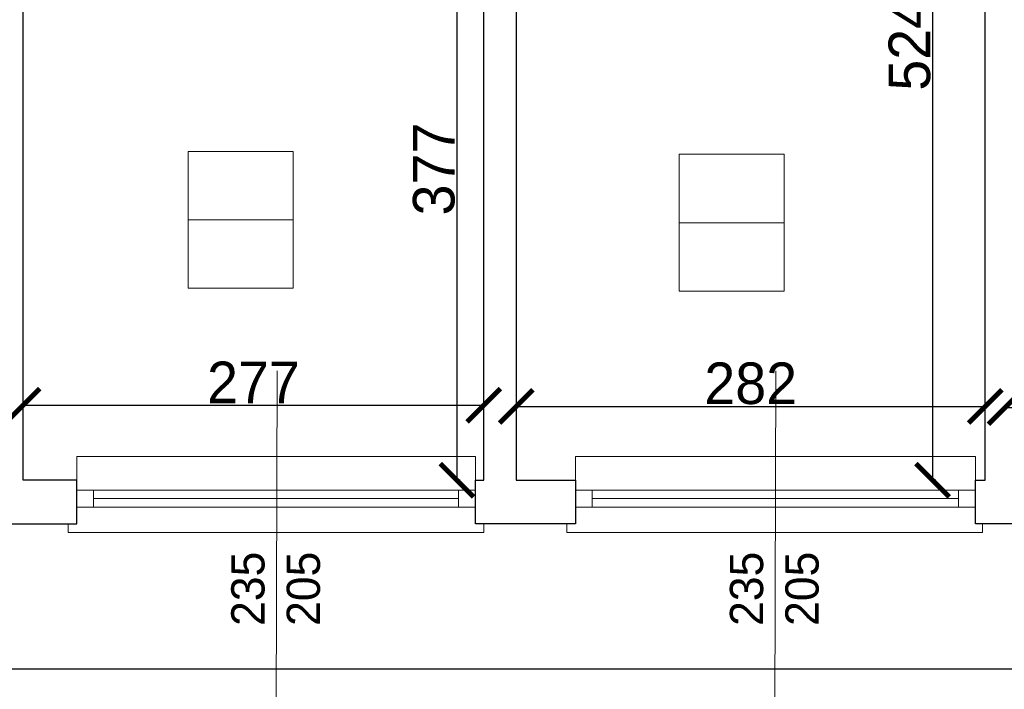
# Model space of a CAD drawing. Header units: centimetres. Extents: x -17621 to 77377, y -18613 to 66.
# Tile 47 of 173: x 8046 to 8638, y -17161 to -16758. Entities that reach past the tile are written whole.
import ezdxf

# ---------------------------------------------------------------- set-up
doc = ezdxf.new("R2010")
doc.units = ezdxf.units.CM
doc.layers.add('0-wymiarowanie rys.CAD', color=5, linetype='Continuous', lineweight=0, true_color=0x0000ff)
for name, color, linetype, lineweight in [('a_drzwi i okna', 2, 'Continuous', 0), ('a_inwentaryzacja', 141, 'Continuous', 0), ('a_wymiarowanie', 211, 'Continuous', 0), ('pomieszczenia', 191, 'Continuous', 5)]:
    doc.layers.add(name, color=color, linetype=linetype, lineweight=lineweight)
doc.layers.add('PDF2_A310 STOLARKA ZEWNĘTRZNA', color=7, linetype='Continuous')
doc.styles.add('PDF Century Gothic', font='GOTHIC.TTF')
doc.dimstyles.new('ISO-25', dxfattribs={"dimtxt": 25, "dimasz": 20, "dimexe": 0.6, "dimexo": 0.375, "dimtad": 1, "dimdec": 0, "dimtxsty": 'PDF Century Gothic', "dimblk": 'ARCHTICK', "dimcen": 2.5, "dimadec": 1, "dimazin": 0, "dimtfac": 1, "dimtdec": 0, "dimtmove": 0, "dimatfit": 3, "dimldrblk": 'ARCHTICK', "dimfxl": 2, "dimfxlon": 1, "dimarcsym": 0})

# ---------------------------------------------------------------- blocks, each defined once
blk = doc.blocks.new('_ArchTick')
at = {"color": 0, "linetype": 'ByBlock', "const_width": 0.15}
blk.add_lwpolyline([(-0.5, -0.5), (0.5, 0.5)], dxfattribs=at)
blk = doc.blocks.new('*D254')
at = {"layer": 'a_wymiarowanie', "color": 0, "lineweight": -2, "transparency": 16777216}
for p, q in [((8597.16, -16510.68), (8594.56, -16510.68)), ((8595.16, -16510.68), (8595.16, -17035.09)), ((8597.16, -17035.09), (8594.56, -17035.09))]:
    blk.add_line(p, q, dxfattribs=at)
at = {"layer": 'Defpoints', "color": 0, "transparency": 16777216}
for p in [(8608.82, -16510.68), (8595.16, -17035.09), (8626.82, -17035.09)]:
    blk.add_point(p, dxfattribs=at)
at = {"layer": 'a_wymiarowanie', "color": 0, "lineweight": -2, "transparency": 16777216, "xscale": 20, "yscale": 20, "zscale": 20}
for p, rotation in [((8595.16, -16510.68), 90), ((8595.16, -17035.09), 270)]:
    blk.add_blockref('_ArchTick', p, dxfattribs=dict(at, rotation=rotation))
at = {"layer": 'a_wymiarowanie', "color": 0, "lineweight": 0, "transparency": 16777216, "insert": (8581.4, -16772.89), "char_height": 25, "attachment_point": 5, "rotation": 90, "style": 'PDF Century Gothic'}
blk.add_mtext('524', dxfattribs=at)
blk = doc.blocks.new('*D497')
at = {"layer": 'a_wymiarowanie', "color": 0, "lineweight": -2, "transparency": 16777216}
for p, q in [((8048.55, -16991.96), (8048.55, -16989.36)), ((8048.55, -16989.96), (8325.41, -16989.96)), ((8325.41, -16991.96), (8325.41, -16989.36))]:
    blk.add_line(p, q, dxfattribs=at)
at = {"layer": 'Defpoints', "color": 0, "transparency": 16777216}
for p in [(8325.41, -16989.96), (8048.55, -17035.09), (8325.41, -17035.09)]:
    blk.add_point(p, dxfattribs=at)
at = {"layer": 'a_wymiarowanie', "color": 0, "lineweight": -2, "transparency": 16777216, "xscale": 20, "yscale": 20, "zscale": 20, "rotation": 180}
blk.add_blockref('_ArchTick', (8048.55, -16989.96), dxfattribs=at)
at = {"layer": 'a_wymiarowanie', "color": 0, "lineweight": -2, "transparency": 16777216, "xscale": 20, "yscale": 20, "zscale": 20}
blk.add_blockref('_ArchTick', (8325.41, -16989.96), dxfattribs=at)
at = {"layer": 'a_wymiarowanie', "color": 0, "lineweight": 0, "transparency": 16777216, "insert": (8186.98, -16976.2), "char_height": 25, "attachment_point": 5, "style": 'PDF Century Gothic'}
blk.add_mtext('277', dxfattribs=at)
blk = doc.blocks.new('*D146')
at = {"layer": 'a_wymiarowanie', "color": 0, "lineweight": -2, "transparency": 16777216}
for p, q in [((8311.24, -16660.72), (8308.64, -16660.72)), ((8309.24, -16660.72), (8309.24, -17035.09)), ((8311.24, -17035.09), (8308.64, -17035.09))]:
    blk.add_line(p, q, dxfattribs=at)
at = {"layer": 'Defpoints', "color": 0, "transparency": 16777216}
for p in [(8325.41, -16660.72), (8309.24, -17035.09), (8325.41, -17035.09)]:
    blk.add_point(p, dxfattribs=at)
at = {"layer": 'a_wymiarowanie', "color": 0, "lineweight": -2, "transparency": 16777216, "xscale": 20, "yscale": 20, "zscale": 20}
for p, rotation in [((8309.24, -16660.72), 90), ((8309.24, -17035.09), 270)]:
    blk.add_blockref('_ArchTick', p, dxfattribs=dict(at, rotation=rotation))
at = {"layer": 'a_wymiarowanie', "color": 0, "lineweight": 0, "transparency": 16777216, "insert": (8295.49, -16847.91), "char_height": 25, "attachment_point": 5, "rotation": 90, "style": 'PDF Century Gothic'}
blk.add_mtext('377', dxfattribs=at)
blk = doc.blocks.new('*D880')
at = {"layer": 'a_wymiarowanie', "color": 0, "linetype": 'Continuous', "lineweight": -2, "transparency": 16777216}
for p, q in [((8344.88, -16992.66), (8344.88, -16990.06)), ((8344.88, -16990.66), (8626.82, -16990.66)), ((8626.82, -16992.66), (8626.82, -16990.06))]:
    blk.add_line(p, q, dxfattribs=at)
at = {"layer": 'Defpoints', "color": 0, "linetype": 'Continuous', "transparency": 16777216}
for p in [(8626.82, -16990.66), (8344.88, -17035.09), (8626.82, -17035.09)]:
    blk.add_point(p, dxfattribs=at)
at = {"layer": 'a_wymiarowanie', "color": 0, "linetype": 'Continuous', "lineweight": -2, "transparency": 16777216, "xscale": 20, "yscale": 20, "zscale": 20, "rotation": 180}
blk.add_blockref('_ArchTick', (8344.88, -16990.66), dxfattribs=at)
at = {"layer": 'a_wymiarowanie', "color": 0, "linetype": 'Continuous', "lineweight": -2, "transparency": 16777216, "xscale": 20, "yscale": 20, "zscale": 20}
blk.add_blockref('_ArchTick', (8626.82, -16990.66), dxfattribs=at)
at = {"layer": 'a_wymiarowanie', "color": 0, "linetype": 'Continuous', "lineweight": 0, "transparency": 16777216, "insert": (8485.85, -16976.9), "char_height": 25, "attachment_point": 5, "style": 'PDF Century Gothic'}
blk.add_mtext('282', dxfattribs=at)
blk = doc.blocks.new('*D881')
at = {"layer": 'a_wymiarowanie', "color": 0, "linetype": 'Continuous', "lineweight": -2, "transparency": 16777216}
for p, q in [((8638.67, -16993.36), (8638.67, -16990.76)), ((9214.87, -16993.36), (9214.87, -16990.76)), ((8638.67, -16991.36), (9214.87, -16991.36))]:
    blk.add_line(p, q, dxfattribs=at)
at = {"layer": 'Defpoints', "color": 0, "linetype": 'Continuous', "transparency": 16777216}
for p in [(9214.87, -16991.36), (8638.67, -17035.09), (9214.87, -17035.09)]:
    blk.add_point(p, dxfattribs=at)
at = {"layer": 'a_wymiarowanie', "color": 0, "linetype": 'Continuous', "lineweight": -2, "transparency": 16777216, "xscale": 20, "yscale": 20, "zscale": 20, "rotation": 180}
blk.add_blockref('_ArchTick', (8638.67, -16991.36), dxfattribs=at)
at = {"layer": 'a_wymiarowanie', "color": 0, "linetype": 'Continuous', "lineweight": -2, "transparency": 16777216, "xscale": 20, "yscale": 20, "zscale": 20}
blk.add_blockref('_ArchTick', (9214.87, -16991.36), dxfattribs=at)
at = {"layer": 'a_wymiarowanie', "color": 0, "linetype": 'Continuous', "lineweight": 0, "transparency": 16777216, "insert": (8926.77, -16977.6), "char_height": 25, "attachment_point": 5, "style": 'PDF Century Gothic'}
blk.add_mtext('576', dxfattribs=at)
blk = doc.blocks.new('*D1053')
at = {"layer": '0-wymiarowanie rys.CAD', "color": 0, "linetype": 'Continuous', "lineweight": -2, "transparency": 16777216}
for p, q in [((6824.28, -17146.37), (6824.28, -17148.97)), ((6824.28, -17148.37), (15683.74, -17148.37)), ((15683.74, -17146.37), (15683.74, -17148.97))]:
    blk.add_line(p, q, dxfattribs=at)
at = {"layer": 'Defpoints', "color": 0, "linetype": 'Continuous', "transparency": 16777216}
for p in [(6824.28, -17061.34), (15683.74, -17061.34), (15683.74, -17148.37)]:
    blk.add_point(p, dxfattribs=at)
at = {"layer": '0-wymiarowanie rys.CAD', "color": 0, "linetype": 'Continuous', "lineweight": -2, "transparency": 16777216, "xscale": 20, "yscale": 20, "zscale": 20, "rotation": 180}
blk.add_blockref('_ArchTick', (6824.28, -17148.37), dxfattribs=at)
at = {"layer": '0-wymiarowanie rys.CAD', "color": 0, "linetype": 'Continuous', "lineweight": -2, "transparency": 16777216, "xscale": 20, "yscale": 20, "zscale": 20}
blk.add_blockref('_ArchTick', (15683.74, -17148.37), dxfattribs=at)
at = {"layer": '0-wymiarowanie rys.CAD', "color": 0, "linetype": 'Continuous', "transparency": 16777216, "insert": (11254.01, -17134.62), "char_height": 25, "attachment_point": 5, "style": 'PDF Century Gothic'}
blk.add_mtext('8859', dxfattribs=at)

msp = doc.modelspace()

# ---------------------------------------------------------------- linework, layer by layer
at = {"layer": 'a_drzwi i okna'}
for p, q in [((8201.19, -16969.17), (8200.67, -17179.35)), ((8500.91, -16969.17), (8500.38, -17179.35))]:
    msp.add_line(p, q, dxfattribs=at)
at = {"layer": 'a_inwentaryzacja', "lineweight": 25}
for p, q in [((8344.88, -16479.68), (8344.88, -17035.09)), ((8626.82, -17035.09), (8626.82, -16510.68)), ((8325.41, -17035.09), (8325.41, -16660.72)), ((8320.33, -17061.34), (8320.33, -17035.09)), ((8320.33, -17035.09), (8325.41, -17035.09)), ((8344.88, -17035.09), (8380.44, -17035.09)), ((8380.44, -17035.09), (8380.44, -17061.34)), ((8620.89, -17061.34), (8620.89, -17035.09)), ((8620.89, -17035.09), (8626.82, -17035.09)), ((8380.44, -17061.34), (8320.33, -17061.34)), ((8680.16, -17061.34), (8620.89, -17061.34))]:
    msp.add_line(p, q, dxfattribs=at)
msp.add_lwpolyline([(7984.2, -16604.14), (7984.2, -16619.38), (8025.69, -16619.38), (8025.69, -16768.4), (7853.82, -16768.4), (7853.82, -16619.38), (7894.46, -16619.38), (7894.46, -16604.14), (7845.35, -16604.14), (7845.35, -16619.38), (7845.35, -16784.48), (8025.69, -16784.48), (8025.69, -17029.17), (8020.61, -17029.17), (8020.61, -17061.34), (8080.72, -17061.34), (8080.72, -17035.09), (8048.55, -17035.09), (8048.55, -16619.38), (8073.95, -16619.38), (8073.95, -16604.14)], close=True, dxfattribs=at)
at = {"layer": 'PDF2_A310 STOLARKA ZEWNĘTRZNA', "lineweight": 5}
for points in [[(8080.72, -17020.7), (8080.72, -17061.34), (8075.64, -17061.34), (8075.64, -17066.42), (8320.33, -17066.42), (8325.41, -17066.42), (8325.41, -17061.34), (8320.33, -17061.34), (8320.33, -17020.7)], [(8380.44, -17020.7), (8380.44, -17061.34), (8375.36, -17061.34), (8375.36, -17066.42), (8620.89, -17066.42), (8625.13, -17066.42), (8625.13, -17061.34), (8620.89, -17061.34), (8620.89, -17020.7)], [(8080.72, -17041.02), (8090.88, -17041.02), (8310.17, -17041.02), (8320.33, -17041.02), (8320.33, -17051.18), (8310.17, -17051.18), (8090.88, -17051.18), (8080.72, -17051.18)], [(8380.44, -17041.02), (8390.6, -17041.02), (8610.73, -17041.02), (8620.89, -17041.02), (8620.89, -17051.18), (8610.73, -17051.18), (8390.6, -17051.18), (8380.44, -17051.18)]]:
    msp.add_lwpolyline(points, close=True, dxfattribs=at)
for points in [[(8090.88, -17051.18), (8090.88, -17041.02)], [(8310.17, -17051.18), (8310.17, -17041.02)], [(8390.6, -17051.18), (8390.6, -17041.02)], [(8610.73, -17051.18), (8610.73, -17041.02)], [(8090.88, -17046.1), (8310.17, -17046.1)], [(8390.6, -17046.1), (8610.73, -17046.1)]]:
    msp.add_lwpolyline(points, dxfattribs=at)
at = {"layer": 'pomieszczenia'}
for p, q in [((8147.82, -16878.46), (8210.9, -16878.46)), ((8442.8, -16880.15), (8505.89, -16880.15))]:
    msp.add_line(p, q, dxfattribs=at)
for points in [[(8147.82, -16837.29), (8210.9, -16837.29), (8210.9, -16919.63), (8147.82, -16919.63)], [(8442.8, -16838.99), (8505.89, -16838.99), (8505.89, -16921.32), (8442.8, -16921.32)]]:
    msp.add_lwpolyline(points, close=True, dxfattribs=at)

# ---------------------------------------------------------------- texts
at = {"layer": 'a_drzwi i okna', "char_height": 20, "attachment_point": 1, "rotation": 90, "style": 'PDF Century Gothic'}
for insert in [(8173.61, -17122.64), (8473.33, -17122.64)]:
    msp.add_mtext_dynamic_manual_height_columns('235\\P205', width=179.8157, gutter_width=12.5, heights=[162.81], dxfattribs=dict(at, insert=insert))

# ---------------------------------------------------------------- dimensions: what is measured, and where the dimension line sits
at = {"layer": '0-wymiarowanie rys.CAD', "linetype": 'Continuous'}
dim = msp.add_linear_dim(base=(15683.74, -17148.37), p1=(6824.28, -17061.34), p2=(15683.74, -17061.34), dimstyle='ISO-25', dxfattribs=at)
dim.commit()
dim.dimension.update_dxf_attribs({"geometry": '*D1053', "text_midpoint": (11254.01, -17134.62)})
at = {"layer": 'a_wymiarowanie', "lineweight": 0}
dim = msp.add_linear_dim(base=(8595.16, -17035.09), p1=(8608.82, -16510.68), p2=(8626.82, -17035.09), angle=90, dimstyle='ISO-25', override={"dimtmove": 1}, dxfattribs=at)
dim.commit()
dim.dimension.update_dxf_attribs({"geometry": '*D254', "text_midpoint": (8581.4, -16772.89)})
dim = msp.add_linear_dim(base=(8309.24, -17035.09), p1=(8325.41, -16660.72), p2=(8325.41, -17035.09), angle=90, text='377', dimstyle='ISO-25', dxfattribs=at)
dim.commit()
dim.dimension.update_dxf_attribs({"geometry": '*D146', "text_midpoint": (8295.49, -16847.91)})
dim = msp.add_linear_dim(base=(8325.41, -16989.96), p1=(8048.55, -17035.09), p2=(8325.41, -17035.09), dimstyle='ISO-25', dxfattribs=at)
dim.commit()
dim.dimension.update_dxf_attribs({"geometry": '*D497', "text_midpoint": (8186.98, -16976.2)})
at = {"layer": 'a_wymiarowanie', "linetype": 'Continuous', "lineweight": 0}
for base, p1, p2, picture, middle in [((8626.82, -16990.66), (8344.88, -17035.09), (8626.82, -17035.09), '*D880', (8485.85, -16976.9)), ((9214.87, -16991.36), (8638.67, -17035.09), (9214.87, -17035.09), '*D881', (8926.77, -16977.6))]:
    dim = msp.add_linear_dim(base=base, p1=p1, p2=p2, dimstyle='ISO-25', dxfattribs=at)
    dim.commit()
    dim.dimension.update_dxf_attribs({"geometry": picture, "text_midpoint": middle})

doc.saveas('drawing.dxf')
